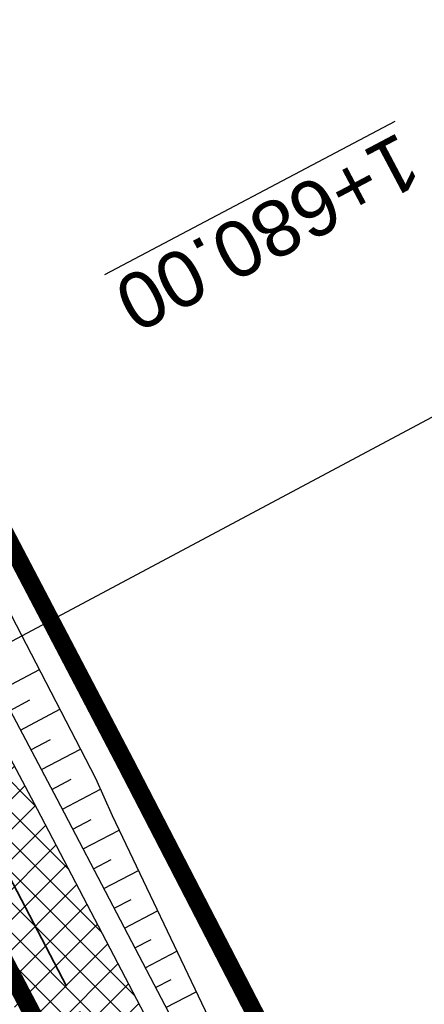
# Model space of a CAD drawing. Header units: metres. Extents: x 7529682 to 7533711, y 5721195 to 5727842.
# Tile 145 of 232: x 7530507 to 7530516, y 5726301 to 5726323. Entities that reach past the tile are written whole.
import ezdxf

# ---------------------------------------------------------------- set-up
doc = ezdxf.new("R2010")
doc.units = ezdxf.units.M
for name, pattern in [('817-dzialki-09-05-04$0$HIDDEN', [0.375, 0.25, -0.125]), ('ACAD_ISO05W100', [33, 24, -3, 0, -3, 0, -3]), ('CENTER2', [28.575000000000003, 19.05, -3.175, 3.175, -3.175])]:
    doc.linetypes.add(name, pattern=pattern)
for name, color, linetype in [('C-DROGI-SYTUACJA', 7, 'Continuous'), ('D-pobocza', 60, 'Continuous'), ('D-skarpa', 2, 'Continuous'), ('D-skarpa-kreskowanie', 2, 'Continuous')]:
    doc.layers.add(name, color=color, linetype=linetype)
for name, color, linetype, lineweight, true_color in [('D-hatch-ciag-pieszo-rowerowy', 7, 'Continuous', 13, 0xff9f80), ('D-LR-etap-III', 7, '817-dzialki-09-05-04$0$HIDDEN', 50, 0x00008f), ('D-przekroje-pop', 7, 'Continuous', 50, 0x000099)]:
    doc.layers.add(name, color=color, linetype=linetype, lineweight=lineweight, true_color=true_color)
for name, color, linetype, lineweight in [('D-obrzeża', 2, 'Continuous', 30), ('D-opisy', 2, 'Continuous', 30), ('D-otw-geotechniczne-opis', 7, 'Continuous', 30), ('D-pas-drogowy', 7, 'ACAD_ISO05W100', 50)]:
    doc.layers.add(name, color=color, linetype=linetype, lineweight=lineweight)
doc.styles.add('2mm08', font='arial.ttf', dxfattribs={"width": 0.8})
doc.styles.get("Standard").update_dxf_attribs({"font": 'arial.ttf'})

msp = doc.modelspace()

# ---------------------------------------------------------------- hatches: boundary and pattern name
at = {"layer": 'D-hatch-ciag-pieszo-rowerowy'}
h = msp.add_hatch(dxfattribs=at)
h.set_pattern_fill('ANSI37', color=256, scale=0.15, style=0)
h.set_pattern_definition([(45, (0, 0), (-0.3367596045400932, 0.3367596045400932), []), (135, (0, 0), (-0.3367596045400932, -0.3367596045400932), [])])
edge = h.paths.add_edge_path()
edge.add_line((7530579.998522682, 5726163.493739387), (7530582.284496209, 5726164.518555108))
edge.add_line((7530582.284496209, 5726164.518555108), (7530574.938047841, 5726178.433592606))
edge.add_arc((7530619.154135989, 5726201.777490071), 49.99999999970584, 202.6680019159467, 207.8318275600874, ccw=False)
edge.add_line((7530573.016462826, 5726182.507951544), (7530570.149922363, 5726189.371401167))
edge.add_arc((7530524.012249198, 5726170.10186264), 50.00000000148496, 22.66800191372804, 27.59343639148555)
edge.add_line((7530568.325081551, 5726193.261588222), (7530565.111118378, 5726199.411048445))
edge.add_arc((7530529.660852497, 5726180.883267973), 40.00000000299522, 27.5934364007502, 33.13088798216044)
edge.add_line((7530563.157820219, 5726202.745407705), (7530555.510576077, 5726214.462444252))
edge.add_arc((7530589.007543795, 5726236.324583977), 39.99999999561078, 208.4475238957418, 213.1308879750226, ccw=False)
edge.add_line((7530553.837393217, 5726217.270437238), (7530543.027684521, 5726237.223001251))
edge.add_line((7530543.027684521, 5726237.223001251), (7530528.098577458, 5726266.318802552))
edge.add_line((7530528.098577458, 5726266.318802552), (7530507.524476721, 5726305.703644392))
edge.add_line((7530507.524476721, 5726305.703644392), (7530488.365786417, 5726341.908676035))
edge.add_line((7530488.365786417, 5726341.908676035), (7530485.291037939, 5726347.724119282))
edge.add_line((7530485.291037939, 5726347.724119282), (7530482.336740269, 5726347.963133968))
edge.add_line((7530482.336740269, 5726347.963133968), (7530486.156097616, 5726340.739370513))
edge.add_line((7530486.156097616, 5726340.739370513), (7530505.311679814, 5726304.540212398))
edge.add_line((7530505.311679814, 5726304.540212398), (7530525.878466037, 5726265.169372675))
edge.add_line((7530525.878466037, 5726265.169372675), (7530540.816194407, 5726236.056769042))
edge.add_line((7530540.816194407, 5726236.056769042), (7530551.687957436, 5726215.98966512))
edge.add_arc((7530586.858108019, 5726235.043811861), 40.00000000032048, 208.4475238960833, 213.1308879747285)
edge.add_line((7530553.361140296, 5726213.181672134), (7530560.998180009, 5726201.480270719))
edge.add_arc((7530527.501212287, 5726179.618130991), 40.00000000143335, 27.59343638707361, 33.130887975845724, ccw=False)
edge.add_line((7530562.95147817, 5726198.145911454), (7530566.059636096, 5726192.19889448))
edge.add_arc((7530521.746803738, 5726169.039168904), 50.00000000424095, 22.668001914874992, 27.593436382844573, ccw=False)
edge.add_line((7530567.884476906, 5726188.308707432), (7530570.753025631, 5726181.440449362))
edge.add_arc((7530616.890698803, 5726200.709987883), 50.00000000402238, 202.6680019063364, 207.8318275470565)
edge.add_line((7530572.674610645, 5726177.366090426), (7530579.998522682, 5726163.493739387))

# ---------------------------------------------------------------- linework, layer by layer
at = {"layer": 'C-DROGI-SYTUACJA', "color": 10, "linetype": 'CENTER2', "lineweight": 35, "ltscale": 0.2}
msp.add_lwpolyline([(7530444.81964382, 5726422.144181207), (7530467.787193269, 5726378.155809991), (7530487.261147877, 5726341.323634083), (7530506.418078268, 5726305.121928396), (7530526.988521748, 5726265.744087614), (7530541.921939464, 5726236.639885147), (7530552.762675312, 5726216.630051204, 0.02043787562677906), (7530554.435858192, 5726213.822058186), (7530562.078000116, 5726202.112839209, -0.02416639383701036), (7530564.031298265, 5726198.778479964), (7530567.391574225, 5726192.349071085, -0.02149457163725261), (7530568.851446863, 5726189.236921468), (7530572.058530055, 5726181.558099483, 0.02253525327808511), (7530573.595798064, 5726178.298612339), (7530581.269449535, 5726163.763813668, 0.09655801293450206), (7530584.871000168, 5726159.294358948), (7530589.549337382, 5726155.353842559, -0.1081082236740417), (7530591.633482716, 5726152.642882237), (7530599.060079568, 5726136.869261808, -0.1935663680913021), (7530599.403975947, 5726130.908749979), (7530599.097438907, 5726129.998316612, 0.2231735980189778), (7530599.582685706, 5726125.774388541), (7530602.576188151, 5726120.930317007, -0.0171909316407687)], format="xyb", dxfattribs=at)
at = {"layer": 'D-LR-etap-III', "ltscale": 10, "flags": 128}
msp.add_lwpolyline([(7531750.474471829, 5723895.103125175, 0.4, 0.4, 0), (7531750.505, 5723895.13, 0.4, 0.4, 0), (7531682.71, 5724022.92, 0.4, 0.4, 0), (7531619.177023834, 5724147.203692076, 0.4, 0.4, 0), (7531592.308960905, 5724198.48863389, 0.4, 0.4, 0), (7531553.263875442, 5724272.918564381, 0.4, 0.4, 0), (7531504.019999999, 5724366.79, 0.4, 0.4, 0), (7531482.09, 5724407.62, 0.4, 0.4, 0), (7531412.350402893, 5724541.182759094, 0.4, 0.4, 0), (7531388.463669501, 5724586.929768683, 0.4, 0.4, 0), (7531345.12, 5724669.94, 0.4, 0.4, 0), (7531127.66, 5725081.67, 0.4, 0.4, 0), (7531059.253139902, 5725211.040795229, 0.4, 0.4, 0), (7531008.007244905, 5725307.953830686, 0.4, 0.4, 0), (7530964.181635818, 5725390.835555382, 0.4, 0.4, 0), (7530914.557354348, 5725484.683561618, 0.4, 0.4, 0), (7530865.243241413, 5725577.493975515, 0.4, 0.4, 0), (7530840.085257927, 5725624.058651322, 0.4, 0.4, 0), (7530802.559525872, 5725694.924584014, 0.4, 0.4, 0), (7530755.54, 5725787.51, 0.4, 0.4, 0), (7530708.717810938, 5725876.303221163, 0.4, 0.4, 0), (7530695.12, 5725902.09, 0.4, 0.4, 0), (7530642.91397006, 5726001.07839487, 0.4, 0.4, 0), (7530634.934723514, 5726016.146615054, 0.4, 0.4, 0), (7530610.820000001, 5726061.929999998, 0.4, 0.4, 0), (7530610.820000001, 5726061.929999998, 0.4, 0.4, 0), (7530607.21, 5726063.51, 0.4, 0.4, 0), (7530597.42, 5726080.68, 0.4, 0.4, 0), (7530591.16, 5726088.44, 0.4, 0.4, 0), (7530581.28, 5726107.21, 0.4, 0.4, 0), (7530571.29, 5726130.56, 0.4, 0.4, 0), (7530549.554994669, 5726171.527317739, 0.4, 0.4, 0), (7530531.014309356, 5726206.473807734, 0.4, 0.4, 0), (7530516.461208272, 5726236.016618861, 0.4, 0.4, 0), (7530500.798929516, 5726266.141265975, 0.4, 0.4, 0), (7530491.349999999, 5726283.94, 0.4, 0.4, 0), (7530482.4, 5726303.41, 0.4, 0.4, 0), (7530482.4, 5726303.41, 0.4, 0.4, 0), (7530450.41, 5726357.28, 0.4, 0.4, 0), (7530397.759396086, 5726458.499907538, 0.4, 0.4, 0), (7530334.707815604, 5726583.664702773, 0.4, 0.4, 0), (7530303.939274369, 5726645.167943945, 0.4, 0.4, 0), (7530300.509779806, 5726651.777515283, 0.4, 0.4, 0), (7530289.213532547, 5726671.966724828, 0.4, 0.4, 0), (7530281.54, 5726685.57, 0.4, 0.4, 0), (7530261.37085633, 5726724.163374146, 0.4, 0.4, 0), (7530254.03, 5726738.21, 0.4, 0.4, 0), (7530197.219999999, 5726845.06, 0.4, 0.4, 0), (7530194.71, 5726849.15, 0.4, 0.4, 0), (7530195.92, 5726850.75, 0.4, 0.4, 0), (7530170.546669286, 5726892.961489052, 0.4, 0.4, 0), (7530143.174718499, 5726945.065838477, 0.4, 0.4, 0), (7530105.059999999, 5727018.32, 0.4, 0.4, 0), (7530100.059999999, 5727027.16, 0.4, 0.4, 0), (7530062.318670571, 5727099.625398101, 0.4, 0.4, 0), (7530015.378537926, 5727189.420463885, 0.4, 0.4, 0), (7529983.207960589, 5727250.206596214, 0.4, 0.4, 0), (7529953.284293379, 5727306.74720398, 0.4, 0.4, 0), (7529900.67053443, 5727406.15903814, 0.4, 0.4, 0), (7529890.630239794, 5727425.131178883, 0.4, 0.4, 0), (7529875.155383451, 5727454.426350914, 0.4, 0.4, 0), (7529857.560096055, 5727487.787346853, 0.4, 0.4, 0), (7529835.194401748, 5727530.19312405, 0.4, 0.4, 0), (7529811.740544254, 5727574.662079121, 0.4, 0.4, 0), (7529792.101859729, 5727611.922638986, 0.4, 0.4, 0), (7529768.066117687, 5727657.469613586, 0.4, 0.4, 0), (7529755.210566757, 5727682.131373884, 0.4, 0.4, 0), (7529753.309999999, 5727681.13, 0.4, 0.4, 0), (7529739.21, 5727707.77, 0.4, 0.4, 0), (7529735.394745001, 5727711.251990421, 0.4, 0.4, 0), (7529725.42, 5727730.2, 0.4, 0.4, 0), (7529723.55, 5727729.88, 0.4, 0.4, 0), (7529695.566668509, 5727782.932080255, 0.4, 0.4, 0), (7529717.67971874, 5727794.024357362, 0.4, 0.4, 0), (7529736.274870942, 5727758.647400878, 0.4, 0.4, 0), (7529736.274870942, 5727758.647400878, 0.4, 0.4, 0), (7529744.511003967, 5727750.406106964, 0.4, 0.4, 0), (7529744.511003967, 5727750.406106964, 0.4, 0.4, 0), (7529750.282568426, 5727738.549848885, 0.4, 0.4, 0), (7529777.108510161, 5727687.569424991, 0.4, 0.4, 0), (7529796.51537536, 5727651.329932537, 0.4, 0.4, 0), (7529814.937945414, 5727616.793170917, 0.4, 0.4, 0), (7529839.006722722, 5727572.303976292, 0.4, 0.4, 0), (7529860.617626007, 5727532.509108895, 0.4, 0.4, 0), (7529882.348967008, 5727491.504261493, 0.4, 0.4, 0), (7529904.865139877, 5727449.096370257, 0.4, 0.4, 0), (7529920.747384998, 5727418.884773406, 0.4, 0.4, 0), (7529946.676504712, 5727368.547487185, 0.4, 0.4, 0), (7529972.024701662, 5727320.573310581, 0.4, 0.4, 0), (7529987.740014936, 5727290.153392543, 0.4, 0.4, 0), (7529996.497385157, 5727273.661630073, 0.4, 0.4, 0), (7530017.541471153, 5727234.202689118, 0.4, 0.4, 0), (7530033.053657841, 5727204.864166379, 0.4, 0.4, 0), (7530051.622983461, 5727170.222745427, 0.4, 0.4, 0), (7530069.276612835, 5727137.015751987, 0.4, 0.4, 0), (7530089.385386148, 5727097.533639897, 0.4, 0.4, 0), (7530109.712512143, 5727060.746615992, 0.4, 0.4, 0), (7530136.769722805, 5727011.640131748, 0.4, 0.4, 0), (7530162.446686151, 5726962.743777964, 0.4, 0.4, 0), (7530187.674104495, 5726916.992101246, 0.4, 0.4, 0), (7530207.820739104, 5726879.335323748, 0.4, 0.4, 0), (7530230.625609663, 5726834.518686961, 0.4, 0.4, 0), (7530262.288093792, 5726776.61832811, 0.4, 0.4, 0), (7530277.509672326, 5726760.213143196, 0.4, 0.4, 0), (7530286.036865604, 5726744.106684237, 0.4, 0.4, 0), (7530288.097472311, 5726735.884066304, 0.4, 0.4, 0), (7530290.393870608, 5726725.046963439, 0.4, 0.4, 0), (7530296.17664807, 5726713.582980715, 0.4, 0.4, 0), (7530302.726195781, 5726701.18226779, 0.4, 0.4, 0), (7530325.685047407, 5726657.466383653, 0.4, 0.4, 0), (7530343.243978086, 5726623.648592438, 0.4, 0.4, 0), (7530360.229820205, 5726591.746871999, 0.4, 0.4, 0), (7530383.20855044, 5726548.059469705, 0.4, 0.4, 0), (7530406.017875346, 5726503.605514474, 0.4, 0.4, 0), (7530427.464919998, 5726462.620289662, 0.4, 0.4, 0), (7530447.9278544, 5726424.388014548, 0.4, 0.4, 0), (7530471.126878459, 5726379.920667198, 0.4, 0.4, 0), (7530490.501003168, 5726343.033350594, 0.4, 0.4, 0), (7530509.499458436, 5726306.733076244, 0.4, 0.4, 0), (7530529.890269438, 5726267.244072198, 0.4, 0.4, 0), (7530543.852446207, 5726238.990319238, 0.4, 0.4, 0), (7530554.808897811, 5726218.943990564, 0.4, 0.4, 0), (7530559.027108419, 5726212.223286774, 0.4, 0.4, 0), (7530563.060988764, 5726206.409670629, 0.4, 0.4, 0), (7530566.93354971, 5726200.463543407, 0.4, 0.4, 0), (7530569.771022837, 5726194.901501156, 0.4, 0.4, 0), (7530571.47319415, 5726191.282350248, 0.4, 0.4, 0), (7530572.839142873, 5726188.024533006, 0.4, 0.4, 0), (7530575.295071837, 5726182.034664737, 0.4, 0.4, 0), (7530579.736851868, 5726173.306070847, 0.4, 0.4, 0), (7530583.3, 5726167.41, 0.4, 0.4, 0), (7530593.4, 5726163.33, 0.4, 0.4, 0), (7530598.618375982, 5726155.264489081, 0.4, 0.4, 0), (7530608.258304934, 5726140.497132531, 0.4, 0.4, 0), (7530603.269999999, 5726136.83, 0.4, 0.4, 0), (7530606.53, 5726131.84, 0.4, 0.4, 0), (7530604.239057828, 5726124.21679044, 0.4, 0.4, 0), (7530605.847136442, 5726121.630127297, 0.4, 0.4, 0), (7530608.971611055, 5726116.164124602, 0.4, 0.4, 0), (7530618.114293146, 5726097.791111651, 0.4, 0.4, 0), (7530651.213125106, 5726034.959524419, 0.4, 0.4, 0), (7530670.243741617, 5725998.61095082, 0.4, 0.4, 0), (7530698.075474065, 5725945.952624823, 0.4, 0.4, 0), (7530716.505955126, 5725911.3051464, 0.4, 0.4, 0), (7530735.223454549, 5725875.667401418, 0.4, 0.4, 0), (7530752.504235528, 5725842.154920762, 0.4, 0.4, 0), (7530778.310652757, 5725793.501254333, 0.4, 0.4, 0), (7530797.499961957, 5725756.381811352, 0.4, 0.4, 0), (7530812.518974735, 5725728.28874362, 0.4, 0.4, 0), (7530820.039295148, 5725713.160404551, 0.4, 0.4, 0), (7530822.422446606, 5725710.193574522, 0.4, 0.4, 0), (7530833.154893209, 5725688.800634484, 0.4, 0.4, 0), (7530849.629354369, 5725656.158601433, 0.4, 0.4, 0), (7530867.98290276, 5725621.963939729, 0.4, 0.4, 0), (7530872.629809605, 5725612.88760475, 0.4, 0.4, 0), (7530880.354488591, 5725597.594500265, 0.4, 0.4, 0), (7530883.839446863, 5725593.389159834, 0.4, 0.4, 0), (7530891.782113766, 5725587.763349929, 0.4, 0.4, 0), (7530895.038670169, 5725584.280746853, 0.4, 0.4, 0), (7530897.033644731, 5725580.941110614, 0.4, 0.4, 0), (7530900.951646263, 5725579.945856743, 0.4, 0.4, 0), (7530904.80970798, 5725571.977328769, 0.4, 0.4, 0), (7530903.682362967, 5725568.566434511, 0.4, 0.4, 0), (7530908.900614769, 5725558.844845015, 0.4, 0.4, 0), (7530910.252030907, 5725545.671606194, 0.4, 0.4, 0), (7530912.872986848, 5725538.645543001, 0.4, 0.4, 0), (7530945.278171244, 5725478.464284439, 0.4, 0.4, 0), (7530959.692318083, 5725450.24628822, 0.4, 0.4, 0), (7531002.82670893, 5725368.192370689, 0.4, 0.4, 0), (7531044.703532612, 5725290.314293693, 0.4, 0.4, 0), (7531064.098839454, 5725253.212562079, 0.4, 0.4, 0), (7531083.010253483, 5725216.677517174, 0.4, 0.4, 0), (7531113.013137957, 5725158.465613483, 0.4, 0.4, 0), (7531137.364304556, 5725113.07076138, 0.4, 0.4, 0), (7531150.830830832, 5725086.711759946, 0.4, 0.4, 0), (7531159.745663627, 5725076.640848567, 0.4, 0.4, 0), (7531166.309999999, 5725074.58, 0.4, 0.4, 0), (7531172.29, 5725062.58, 0.4, 0.4, 0), (7531170.589828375, 5725055.605912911, 0.4, 0.4, 0), (7531173.732823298, 5725044.080706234, 0.4, 0.4, 0), (7531215.342008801, 5724964.859648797, 0.4, 0.4, 0), (7531238.054496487, 5724921.684649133, 0.4, 0.4, 0), (7531262.389821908, 5724875.282876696, 0.4, 0.4, 0), (7531295.587160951, 5724811.265731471, 0.4, 0.4, 0), (7531348.487908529, 5724712.362812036, 0.4, 0.4, 0), (7531363.740817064, 5724682.68394264, 0.4, 0.4, 0), (7531366.986905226, 5724675.865317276, 0.4, 0.4, 0), (7531382.541261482, 5724646.110625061, 0.4, 0.4, 0), (7531401.299165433, 5724610.874551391, 0.4, 0.4, 0), (7531428.964837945, 5724558.862274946, 0.4, 0.4, 0), (7531449.111202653, 5724520.397801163, 0.4, 0.4, 0), (7531477.292992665, 5724465.831467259, 0.4, 0.4, 0), (7531500.996290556, 5724421.112506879, 0.4, 0.4, 0), (7531512.121834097, 5724400.549045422, 0.4, 0.4, 0), (7531513.78163794, 5724396.757451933, 0.4, 0.4, 0), (7531526.32, 5724379.39, 0.4, 0.4, 0), (7531566.783642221, 5724302.73628205, 0.4, 0.4, 0), (7531578.579156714, 5724282.774819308, 0.4, 0.4, 0), (7531584.232619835, 5724273.111246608, 0.4, 0.4, 0), (7531590.109283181, 5724263.508189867, 0.4, 0.4, 0), (7531593.027899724, 5724258.771479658, 0.4, 0.4, 0), (7531595.711841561, 5724254.226824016, 0.4, 0.4, 0), (7531601.659976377, 5724243.898197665, 0.4, 0.4, 0), (7531606.097733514, 5724235.986407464, 0.4, 0.4, 0), (7531609.382207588, 5724230.799061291, 0.4, 0.4, 0), (7531611.580260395, 5724227.671180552, 0.4, 0.4, 0), (7531612.707802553, 5724225.86410867, 0.4, 0.4, 0), (7531618.665224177, 5724214.480919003, 0.4, 0.4, 0), (7531619.885522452, 5724212.333950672, 0.4, 0.4, 0), (7531620.931818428, 5724210.787064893, 0.4, 0.4, 0), (7531623.518605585, 5724207.111542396, 0.4, 0.4, 0), (7531626.143926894, 5724203.61306897, 0.4, 0.4, 0), (7531632.022984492, 5724196.485954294, 0.4, 0.4, 0), (7531653.949089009, 5724152.617641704, 0.4, 0.4, 0), (7531656.750690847, 5724143.103797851, 0.4, 0.4, 0), (7531659.61440691, 5724133.254504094, 0.4, 0.4, 0), (7531661.627147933, 5724128.646047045, 0.4, 0.4, 0.01093811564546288), (7531674.314987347, 5724101.43546424, 0.4, 0.4, 0), (7531685.137626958, 5724081.408252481, 0.4, 0.4, 0), (7531692.159945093, 5724066.277333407, 0.4, 0.4, 0), (7531699.662164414, 5724051.388120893, 0.4, 0.4, 0), (7531704.480624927, 5724040.808561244, 0.4, 0.4, 0), (7531704.480624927, 5724040.808561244, 0.4, 0.4, 0), (7531704.401251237, 5724037.368913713, 0.4, 0.4, 0), (7531720.383609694, 5724003.441317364, 0.4, 0.4, 0), (7531728.79890528, 5723986.206298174, 0.4, 0.4, 0), (7531733.237926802, 5723977.192631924, 0.4, 0.4, 0), (7531736.750027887, 5723969.505210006, 0.4, 0.4, 0), (7531737.336143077, 5723968.518916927, 0.4, 0.4, 0), (7531738.285051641, 5723967.699360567, 0.4, 0.4, 0), (7531742.180915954, 5723962.346428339, 0.4, 0.4, 0), (7531744.286141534, 5723958.615526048, 0.4, 0.4, 0), (7531755.393260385, 5723944.192617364, 0.4, 0.4, 0), (7531758.69, 5723936.76, 0.4, 0.4, 0), (7531780.08, 5723929.25, 0.4, 0.4, 0), (7531792.611989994, 5723906.337708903, 0.4, 0.4, 0), (7531792.611989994, 5723906.337708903, 0.4, 0.4, 0), (7531756.962094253, 5723883.055323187, 0.4, 0.4, 0), (7531750.46, 5723895.130000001, 0.4, 0.4, 0), (7531750.46, 5723895.130000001, 0, 0, 0)], format="xyseb", dxfattribs=at)
at = {"layer": 'D-obrzeża'}
msp.add_lwpolyline([(7530445.927238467, 5726422.723607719), (7530468.89375299, 5726378.737218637), (7530488.365786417, 5726341.908676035), (7530507.524476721, 5726305.703644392), (7530528.098577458, 5726266.318802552), (7530543.027684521, 5726237.223001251), (7530553.837393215, 5726217.270437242, 0.02043787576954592), (7530555.510576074, 5726214.462444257), (7530563.157820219, 5726202.745407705, -0.0241663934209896), (7530565.111118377, 5726199.411048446), (7530568.325081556, 5726193.261588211, -0.0214945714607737), (7530570.149922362, 5726189.371401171), (7530573.016462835, 5726182.507951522, 0.02253525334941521), (7530574.938047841, 5726178.433592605), (7530582.466790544, 5726164.173268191, 0.1441227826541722), (7530586.406513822, 5726160.126788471), (7530591.401727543, 5726157.316315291, -0.1432658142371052), (7530593.36372415, 5726155.307912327), (7530594.228048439, 5726153.684013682)], format="xyb", dxfattribs=at)
at = {"layer": 'D-opisy'}
msp.add_line((7530500.62, 5726306.08), (7530530.687670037, 5726322.120006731), dxfattribs=at)
at = {"layer": 'D-pas-drogowy', "ltscale": 0.2, "flags": 128}
msp.add_lwpolyline([(7531633.018560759, 5724182.834272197, 0.4, 0.4, 0), (7531617.558899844, 5724211.608162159, 0.4, 0.4, 0), (7531566.783642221, 5724302.73628205, 0.4, 0.4, 0), (7531538.419082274, 5724356.469679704, 0.4, 0.4, 0), (7531526.32, 5724379.39, 0.4, 0.4, 0), (7531516.102085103, 5724393.607319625, 0.4, 0.4, 0.001485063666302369), (7531513.78037409, 5724396.837773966, 0.4, 0.4, 0), (7531501.87, 5724413.41, 0.4, 0.4, 0), (7531474.926107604, 5724464.507896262, 0.4, 0.4, 0), (7531446.200436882, 5724518.992313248, 0.4, 0.4, 0), (7531424.962185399, 5724559.262257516, 0.4, 0.4, 0), (7531398.444460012, 5724609.565801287, 0.4, 0.4, 0), (7531379.647455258, 5724645.216004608, 0.4, 0.4, 0), (7531365.23, 5724672.56, 0.4, 0.4, 0), (7531341.305752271, 5724717.915356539, 0.4, 0.4, 0), (7531312.899996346, 5724771.788898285, 0.4, 0.4, 0), (7531292.590923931, 5724810.306502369, 0.4, 0.4, 0), (7531259.391619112, 5724873.271351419, 0.4, 0.4, 0), (7531233.740401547, 5724921.922582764, 0.4, 0.4, 0), (7531203.072738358, 5724980.092044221, 0.4, 0.4, 0), (7531173.471398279, 5725036.225177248, 0.4, 0.4, 0), (7531168.269999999, 5725046.09, 0.4, 0.4, 0), (7531172.29, 5725062.58, 0.4, 0.4, 0), (7531166.309999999, 5725074.58, 0.4, 0.4, 0), (7531150.32, 5725079.6, 0.4, 0.4, 0), (7531141.5, 5725096.43, 0.4, 0.4, 0), (7531109.311735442, 5725157.814415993, 0.4, 0.4, 0), (7531086.641300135, 5725201.047918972, 0.4, 0.4, 0), (7531059.198258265, 5725253.383662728, 0.4, 0.4, 0), (7531028.206828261, 5725312.48946212, 0.4, 0.4, 0), (7530999.104694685, 5725367.990143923, 0.4, 0.4, 0), (7530956.247527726, 5725449.724815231, 0.4, 0.4, 0), (7530924.397774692, 5725510.463768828, 0.4, 0.4, 0), (7530897.509999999, 5725561.74, 0.4, 0.4, 0), (7530894.46, 5725566.14, 0.4, 0.4, 0), (7530892.16, 5725570.49, 0.4, 0.4, 0), (7530869.362688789, 5725613.307018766, 0.4, 0.4, 0), (7530861.693971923, 5725627.704613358, 0.4, 0.4, 0), (7530852.74, 5725644.52, 0.4, 0.4, 0), (7530831.509999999, 5725684.2, 0.4, 0.4, 0), (7530811.13, 5725722.52, 0.4, 0.4, 0), (7530792.3476413, 5725757.940652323, 0.4, 0.4, 0), (7530768.03, 5725803.8, 0.4, 0.4, 0), (7530748.768542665, 5725840.178507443, 0.4, 0.4, 0), (7530727.7, 5725879.97, 0.4, 0.4, 0), (7530712.0981582, 5725909.54523909, 0.4, 0.4, 0), (7530693.644105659, 5725944.645156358, 0.4, 0.4, 0), (7530665.702224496, 5725997.538976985, 0.4, 0.4, 0), (7530641.759999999, 5726042.88, 0.4, 0.4, 0), (7530616.5, 5726091.48, 0.4, 0.4, 0), (7530604.628439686, 5726114.319880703, 0.4, 0.4, -0.007762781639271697), (7530602.5, 5726118.43, 0.4, 0.4, 0), (7530603.992037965, 5726123.394821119, 0.4, 0.4, 0), (7530606.53, 5726131.84, 0.4, 0.4, 0), (7530603.269999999, 5726136.83, 0.4, 0.4, 0), (7530593.775620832, 5726151.368713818, 0.4, 0.4, 0), (7530590.202637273, 5726156.84001263, 0.4, 0.4, 0), (7530583.3, 5726167.41, 0.4, 0.4, 0), (7530580.578343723, 5726170.427567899, 0.4, 0.4, 0), (7530575.849999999, 5726175.67, 0.4, 0.4, 0), (7530569.009999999, 5726186.66, 0.4, 0.4, 0), (7530562.555322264, 5726199.189409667, 0.4, 0.4, 0), (7530555.67, 5726211.39, 0.4, 0.4, 0), (7530548.29, 5726224.23, 0.4, 0.4, 0), (7530540.58, 5726237.71, 0.4, 0.4, 0), (7530532.679999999, 5726252.65, 0.4, 0.4, 0), (7530524.059999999, 5726269.35, 0.4, 0.4, 0), (7530502.82, 5726309.91, 0.4, 0.4, 0), (7530488.83, 5726336.63, 0.4, 0.4, 0), (7530466.03, 5726380.16, 0.4, 0.4, 0), (7530438.469999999, 5726432.77, 0.4, 0.4, 0), (7530424.53, 5726459.09, 0.4, 0.4, 0), (7530401.63, 5726502.97, 0.4, 0.4, 0), (7530383.38, 5726538.06, 0.4, 0.4, 0), (7530353.969999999, 5726593.52, 0.4, 0.4, 0), (7530338.469999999, 5726622.74, 0.4, 0.4, 0), (7530322.009999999, 5726653.88, 0.4, 0.4, 0), (7530297.54, 5726700.33, 0.4, 0.4, 0), (7530287.38, 5726719.6, 0.4, 0.4, 0), (7530285.94993921, 5726722.315508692, 0.4, 0.4, 0), (7530280.259999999, 5726733.12, 0.4, 0.4, 0), (7530266.73, 5726758.74, 0.4, 0.4, 0), (7530260.42, 5726770.47, 0.4, 0.4, 0), (7530253.25, 5726783.82, 0.4, 0.4, 0), (7530244.95, 5726799.33, 0.4, 0.4, 0), (7530239.389999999, 5726808.49, 0.4, 0.4, 0), (7530238.29, 5726807.9, 0.4, 0.4, 0), (7530218.11, 5726850.67, 0.4, 0.4, 0), (7530175.906646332, 5726928.168028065, 0.4, 0.4, 0), (7530096.679999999, 5727076.15, 0.4, 0.4, 0), (7530094.679999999, 5727079.89, 0.4, 0.4, 0), (7530064.59693469, 5727135.522637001, 0.4, 0.4, 0), (7530046.730970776, 5727168.8921561, 0.4, 0.4, 0), (7530025.803045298, 5727208.461374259, 0.4, 0.4, 0), (7530012.846501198, 5727232.979315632, 0.4, 0.4, 0), (7529994.15, 5727268.45, 0.4, 0.4, 0), (7529981.670868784, 5727291.93018666, 0.4, 0.4, 0), (7529949.889999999, 5727351.73, 0.4, 0.4, 0), (7529924.75, 5727399.03, 0.4, 0.4, 0), (7529915.515824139, 5727417.099754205, 0.4, 0.4, 0), (7529885.83, 5727475.19, 0.4, 0.4, 0), (7529862.559999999, 5727519.97, 0.4, 0.4, 0), (7529852.984923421, 5727538.191086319, 0.4, 0.4, 0), (7529836.513084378, 5727569.51130111, 0.4, 0.4, 0), (7529815.36890814, 5727609.140983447, 0.4, 0.4, 0), (7529792.795203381, 5727651.247499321, 0.4, 0.4, 0), (7529774.199114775, 5727685.858348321, 0.4, 0.4, 0), (7529746.966026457, 5727736.059440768, 0.4, 0.4, 0), (7529733.92, 5727757.62, 0.4, 0.4, 0), (7529708.607472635, 5727806.388536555, 0.4, 0.4, 0), (7529688.491967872, 5727796.344621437, 0.4, 0.4, 0), (7529723.55, 5727729.88, 0.4, 0.4, 0), (7529725.42, 5727730.2, 0.4, 0.4, 0), (7529735.38, 5727711.28, 0.4, 0.4, 0), (7529739.21, 5727707.77, 0.4, 0.4, 0), (7529753.309999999, 5727681.13, 0.4, 0.4, 0), (7529755.178396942, 5727682.114424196, 0.4, 0.4, 0), (7529792.101859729, 5727611.922638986, 0.4, 0.4, 0), (7529811.740544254, 5727574.662079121, 0.4, 0.4, 0), (7529835.194401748, 5727530.19312405, 0.4, 0.4, 0), (7529857.560096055, 5727487.787346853, 0.4, 0.4, 0), (7529875.155383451, 5727454.426350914, 0.4, 0.4, 0), (7529890.630239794, 5727425.131178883, 0.4, 0.4, 0), (7529900.67053443, 5727406.15903814, 0.4, 0.4, 0), (7529953.284293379, 5727306.74720398, 0.4, 0.4, 0), (7529983.207960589, 5727250.206596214, 0.4, 0.4, 0), (7530015.378537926, 5727189.420463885, 0.4, 0.4, 0), (7530062.318670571, 5727099.625398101, 0.4, 0.4, 0), (7530100.059999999, 5727027.16, 0.4, 0.4, 0), (7530105.059999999, 5727018.32, 0.4, 0.4, 0), (7530143.174718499, 5726945.065838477, 0.4, 0.4, 0), (7530170.546669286, 5726892.961489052, 0.4, 0.4, 0), (7530195.92, 5726850.75, 0.4, 0.4, 0), (7530194.71, 5726849.15, 0.4, 0.4, 0), (7530197.219999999, 5726845.06, 0.4, 0.4, 0), (7530254.03, 5726738.21, 0.4, 0.4, 0), (7530261.37085633, 5726724.163374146, 0.4, 0.4, 0), (7530281.54, 5726685.57, 0.4, 0.4, 0), (7530289.213532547, 5726671.966724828, 0.4, 0.4, 0), (7530300.509779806, 5726651.777515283, 0.4, 0.4, 0), (7530303.939274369, 5726645.167943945, 0.4, 0.4, 0), (7530334.707815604, 5726583.664702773, 0.4, 0.4, 0), (7530397.759396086, 5726458.499907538, 0.4, 0.4, 0), (7530450.41, 5726357.28, 0.4, 0.4, 0), (7530482.4, 5726303.41, 0.4, 0.4, 0), (7530483.687990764, 5726301.003383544, 0.4, 0.4, 0), (7530491.349999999, 5726283.94, 0.4, 0.4, 0), (7530512.67, 5726243.78, 0.4, 0.4, 0), (7530529.429999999, 5726209.46, 0.4, 0.4, 0), (7530571.29, 5726130.56, 0.4, 0.4, 0), (7530581.28, 5726107.21, 0.4, 0.4, 0), (7530591.16, 5726088.44, 0.4, 0.4, 0), (7530597.42, 5726080.68, 0.4, 0.4, 0), (7530607.21, 5726063.51, 0.4, 0.4, 0), (7530610.820000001, 5726061.929999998, 0.4, 0.4, 0), (7530634.934723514, 5726016.146615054, 0.4, 0.4, 0), (7530642.91397006, 5726001.07839487, 0.4, 0.4, 0), (7530695.12, 5725902.09, 0.4, 0.4, 0), (7530708.717810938, 5725876.303221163, 0.4, 0.4, 0), (7530755.54, 5725787.51, 0.4, 0.4, 0), (7530802.559525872, 5725694.924584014, 0.4, 0.4, 0), (7530840.085257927, 5725624.058651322, 0.4, 0.4, 0), (7530865.243241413, 5725577.493975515, 0.4, 0.4, 0), (7530914.557354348, 5725484.683561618, 0.4, 0.4, 0), (7530964.181635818, 5725390.835555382, 0.4, 0.4, 0), (7531008.007244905, 5725307.953830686, 0.4, 0.4, 0), (7531059.253139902, 5725211.040795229, 0.4, 0.4, 0), (7531127.66, 5725081.67, 0.4, 0.4, 0), (7531345.12, 5724669.94, 0.4, 0.4, 0), (7531388.463669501, 5724586.929768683, 0.4, 0.4, 0), (7531412.350402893, 5724541.182759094, 0.4, 0.4, 0), (7531482.09, 5724407.62, 0.4, 0.4, 0), (7531504.019999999, 5724366.79, 0.4, 0.4, 0), (7531519.374444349, 5724337.520497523, 0.4, 0.4, 0), (7531563.748815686, 5724252.931583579, 0.4, 0.4, 0), (7531602.175111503, 5724179.681224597, 0.4, 0.4, 0), (7531619.177023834, 5724147.203692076, 0.4, 0.4, 0), (7531625.038493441, 5724135.63500206, 0.4, 0.4, 0), (7531656.796442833, 5724073.31633882, 0.4, 0.4, 0), (7531675.12, 5724037.36, 0.4, 0.4, 0), (7531682.71, 5724022.92, 0.4, 0.4, 0), (7531705.565196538, 5723979.810545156, 0.4, 0.4, 0), (7531736.605941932, 5723921.261514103, 0.4, 0.4, 0), (7531750.46, 5723895.130000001, 0.4, 0.4, 0), (7531740.769999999, 5723886.56, 0.4, 0.4, 0), (7531732.86, 5723885, 0.4, 0.4, 0), (7531722.179999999, 5723887.77, 0.4, 0.4, 0), (7531729.87, 5723862.17, 0.4, 0.4, 0), (7531742.92, 5723861.93, 0.4, 0.4, 0), (7531763.71, 5723859.52, 0.4, 0.4, 0), (7531768.42, 5723854.12, 0.4, 0.4, 0), (7531787.42, 5723817.97, 0.4, 0.4, 0), (7531795.57, 5723809.82, 0.4, 0.4, 0), (7531816.346897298, 5723819.850397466, 0.4, 0.4, 0), (7531816.346897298, 5723819.850397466, 0.4, 0.4, 0), (7531805.059999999, 5723843.23, 0.4, 0.4, 0), (7531803.61, 5723886.23, 0.4, 0.4, 0), (7531803.61, 5723886.23, 0.4, 0.4, 0), (7531780.08, 5723929.25, 0.4, 0.4, 0), (7531758.69, 5723936.76, 0.4, 0.4, 0), (7531749.3590272, 5723946.412126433, 0.4, 0.4, 0), (7531742.71, 5723953.29, 0.4, 0.4, 0), (7531735.177368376, 5723967.877529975, 0.4, 0.4, 0), (7531722.37, 5723992.68, 0.4, 0.4, 0), (7531705.041669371, 5724030.885563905, 0.4, 0.4, 0), (7531699.469999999, 5724043.17, 0.4, 0.4, 0), (7531692.69, 5724058.11, 0.4, 0.4, 0), (7531679.672010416, 5724084.016803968, 0.4, 0.4, 0), (7531674.55, 5724094.21, 0.4, 0.4, 0), (7531666.633166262, 5724114.002855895, 0.4, 0.4, 0), (7531649, 5724153.82, 0.4, 0.4, 0), (7531641.49, 5724149.34, 0.4, 0.4, 0), (7531626.04, 5724179.34, 0.4, 0.4, 0), (7531633.03, 5724182.84, 0, 0, 0)], format="xyseb", dxfattribs=at)
at = {"layer": 'D-pobocza'}
msp.add_lwpolyline([(7530324.032388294, 5726655.813713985), (7530341.471974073, 5726622.699070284), (7530358.390317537, 5726590.298920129), (7530381.35380982, 5726547.094645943), (7530404.499700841, 5726502.816380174), (7530425.990268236, 5726461.837237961), (7530446.370276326, 5726422.955378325), (7530469.336376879, 5726378.969782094), (7530488.807806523, 5726342.142381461), (7530507.967036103, 5726305.936330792), (7530528.542599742, 5726266.548688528), (7530543.469982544, 5726237.456247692), (7530554.277020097, 5726217.508614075, 0.02043787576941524), (7530555.92928817, 5726214.735721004), (7530563.576532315, 5726203.018684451, -0.0241663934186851), (7530565.554246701, 5726199.642645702), (7530568.768209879, 5726193.493185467, -0.02149457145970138), (7530570.611299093, 5726189.564096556), (7530573.477839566, 5726182.700646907, 0.0225352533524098), (7530575.380208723, 5726178.66703158), (7530582.908951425, 5726164.406707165)], format="xyb", dxfattribs=at)
at = {"layer": 'D-skarpa', "linetype": 'Continuous'}
msp.add_lwpolyline([(7530446.65765741, 5726425.202170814, 0.0005304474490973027), (7530467.502333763, 5726385.315638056), (7530469.793794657, 5726380.871556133), (7530470.470837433, 5726379.557015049), (7530472.123183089, 5726376.465067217), (7530474.475080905, 5726372.052714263), (7530476.742451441, 5726367.595669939), (7530479.075686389, 5726363.173449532), (7530481.419165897, 5726358.756645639), (7530483.74261229, 5726354.329249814), (7530486.058620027, 5726349.897921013), (7530489.836629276, 5726342.685345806), (7530490.698818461, 5726341.040747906), (7530506.95003181, 5726310.042099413), (7530508.828643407, 5726306.397532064), (7530509.203294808, 5726305.561500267), (7530511.354587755, 5726301.044190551), (7530529.219069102, 5726266.909294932)], format="xyb", dxfattribs=at)
at = {"layer": 'D-skarpa-kreskowanie', "linetype": 'Continuous'}
for p, q in [((7530506.687497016, 5726308.354332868, 107.6776428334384), (7530507.577294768, 5726308.825188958, 107.0064757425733)), ((7530506.921358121, 5726307.912395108, 107.6774735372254), (7530507.36387559, 5726308.14656298, 107.3436862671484)), ((7530507.155219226, 5726307.470457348, 107.6773042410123), (7530508.035491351, 5726307.936272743, 107.0133222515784)), ((7530507.389080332, 5726307.028519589, 107.6771349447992), (7530507.826834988, 5726307.260167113, 107.3469402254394)), ((7530507.622941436, 5726306.586581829, 107.6769656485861), (7530508.493687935, 5726307.047356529, 107.0201687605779)), ((7530507.856802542, 5726306.144644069, 107.676796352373), (7530508.289794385, 5726306.373771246, 107.3501941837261)), ((7530508.089404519, 5726305.702044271, 107.6766279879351), (7530508.940964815, 5726306.146887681, 107.0360883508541)), ((7530508.320924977, 5726305.258875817, 107.6764604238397), (7530508.733366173, 5726305.474329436, 107.3662269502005)), ((7530508.552436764, 5726304.815702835, 107.6762916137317), (7530509.358049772, 5726305.236544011, 107.0703205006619)), ((7530508.783945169, 5726304.372528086, 107.6761223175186), (7530509.178562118, 5726304.578670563, 107.3792968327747)), ((7530509.015453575, 5726303.929353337, 107.6759530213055), (7530509.788308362, 5726304.333082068, 107.0946221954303)), ((7530509.24696198, 5726303.486178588, 107.6757837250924), (7530509.625199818, 5726303.683764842, 107.3912783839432)), ((7530509.478470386, 5726303.043003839, 107.6756144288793), (7530510.21856695, 5726303.429620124, 107.1189238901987)), ((7530509.709978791, 5726302.59982909, 107.6754451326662), (7530510.071837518, 5726302.788859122, 107.4032599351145)), ((7530509.941487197, 5726302.156654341, 107.6752758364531), (7530510.64882554, 5726302.526158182, 107.143225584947)), ((7530510.172995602, 5726301.713479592, 107.67510654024), (7530510.518475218, 5726301.893953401, 107.4152414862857)), ((7530510.404504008, 5726301.270304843, 107.6749372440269), (7530511.079084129, 5726301.622696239, 107.1675272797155))]:
    msp.add_line(p, q, dxfattribs=at)

# ---------------------------------------------------------------- texts
at = {"layer": 'D-otw-geotechniczne-opis', "linetype": 'Continuous', "insert": (7530535.135164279, 5726313.730480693), "char_height": 1.25, "attachment_point": 4, "rotation": 207.58194877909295, "style": '2mm08'}
msp.add_mtext('Otwór geologiczny nr OG-3.8\\Pkm 1+698.99', dxfattribs=at)
at = {"layer": 'D-przekroje-pop', "lineweight": 30}
msp.add_text('%%U1+680.00', height=1.25, rotation=207.8865415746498, dxfattribs=at).set_placement((7530515.630640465, 5726320.858230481))

doc.saveas('drawing.dxf')
